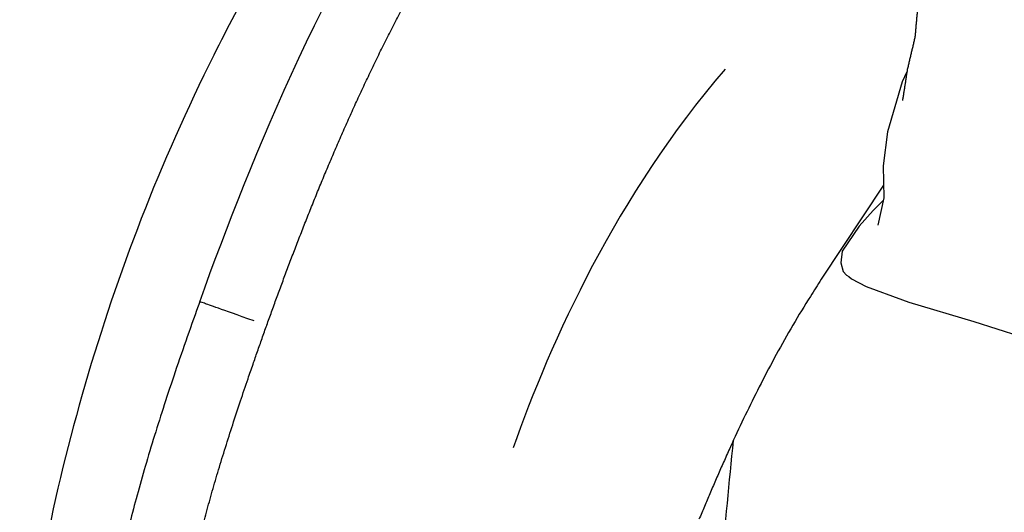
# Model space of a CAD drawing. Header units: millimetres. Extents: x -429 to 783, y -778 to 171.
# Tile 208 of 219: x 389 to 413, y 134 to 146. Entities that reach past the tile are written whole.
import ezdxf

# ---------------------------------------------------------------- set-up
doc = ezdxf.new("R2010")
doc.units = ezdxf.units.MM
doc.layers.get('0').update_dxf_attribs({"true_color": 0x000000})

msp = doc.modelspace()

# ---------------------------------------------------------------- linework, layer by layer
at = {"linetype": 'Continuous', "lineweight": -3}
msp.add_line((409.761, 142.115), (408.297, 139.894), dxfattribs=at)
for points in [[(410.313, 144.784), (410.196, 144.546), (409.851, 143.37), (409.751, 142.571), (409.768, 141.811), (409.63, 141.169)], [(409.754, 141.748), (409.516, 141.516), (409.186, 141.146), (408.786, 140.558), (408.758, 140.279), (408.809, 140.076), (408.892, 139.995), (408.947, 139.958), (409.008, 139.905), (409.352, 139.725), (410.208, 139.408), (410.354, 139.354), (411.883, 138.897), (412.972, 138.551), (414.55, 137.978), (415.909, 137.602), (418.006, 137.031), (420.12, 136.61), (422.54, 136.239), (425.077, 135.968), (427.655, 135.759), (430.242, 135.692), (432.813, 135.672), (435.352, 135.646)]]:
    msp.add_lwpolyline(points, dxfattribs=at)
msp.add_rational_spline([(435.352, 170.7), (435.3, 170.7), (435.249, 170.7), (393.956, 170.7), (389.428, 129.656)], [0.999148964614, 0.999573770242, 1, 0.744866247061, 1], degree=2, knots=[674.596953, 674.596953, 674.596953, 675.722063, 675.722063, 1349.193905, 1349.193905, 1349.193905], dxfattribs=at)
for points in [[(393.666, 139.366), (394.915, 142.835), (396.707, 147.278), (399.472, 151.157)], [(398.201, 145.827), (398.264, 145.95), (398.328, 146.073), (398.393, 146.196)], [(398.015, 145.458), (398.077, 145.581), (398.139, 145.704), (398.201, 145.827)], [(397.833, 145.088), (397.893, 145.212), (397.954, 145.335), (398.015, 145.458)], [(397.656, 144.72), (397.715, 144.843), (397.774, 144.966), (397.833, 145.088)], [(397.483, 144.353), (397.54, 144.475), (397.598, 144.598), (397.656, 144.72)], [(406.03, 144.844), (403.479, 141.874), (401.934, 138.446), (401.041, 135.92)], [(397.314, 143.987), (397.37, 144.109), (397.426, 144.231), (397.483, 144.353)], [(397.15, 143.621), (397.204, 143.743), (397.259, 143.865), (397.314, 143.987)], [(396.99, 143.258), (397.042, 143.379), (397.096, 143.501), (397.15, 143.621)], [(396.833, 142.897), (396.885, 143.017), (396.937, 143.138), (396.99, 143.258)], [(396.681, 142.538), (396.731, 142.658), (396.782, 142.777), (396.833, 142.897)], [(396.532, 142.181), (396.581, 142.3), (396.631, 142.419), (396.681, 142.538)], [(396.388, 141.827), (396.435, 141.945), (396.483, 142.063), (396.532, 142.181)], [(396.246, 141.476), (396.293, 141.593), (396.34, 141.71), (396.388, 141.827)], [(396.109, 141.129), (396.155, 141.245), (396.2, 141.36), (396.246, 141.476)], [(395.975, 140.784), (396.02, 140.899), (396.064, 141.014), (396.109, 141.129)], [(395.845, 140.445), (395.888, 140.558), (395.932, 140.671), (395.975, 140.784)], [(395.718, 140.108), (395.76, 140.22), (395.803, 140.333), (395.845, 140.445)], [(395.595, 139.777), (395.636, 139.888), (395.677, 139.998), (395.718, 140.108)], [(395.474, 139.449), (395.514, 139.559), (395.555, 139.668), (395.595, 139.777)], [(393.774, 139.328), (393.7, 139.355), (393.666, 139.366), (393.666, 139.366)], [(394.943, 138.915), (394.143, 139.198), (393.9, 139.284), (393.774, 139.328)], [(395.358, 139.128), (395.396, 139.235), (395.435, 139.342), (395.474, 139.449)], [(395.243, 138.81), (395.281, 138.916), (395.319, 139.022), (395.358, 139.128)], [(395.133, 138.5), (395.169, 138.603), (395.206, 138.706), (395.243, 138.809)], [(395.243, 138.809), (395.243, 138.809), (395.243, 138.81), (395.243, 138.81)], [(395.024, 138.193), (395.06, 138.295), (395.097, 138.398), (395.133, 138.5)], [(394.92, 137.893), (394.955, 137.993), (394.989, 138.093), (395.024, 138.193)], [(394.441, 136.467), (394.502, 136.655), (394.564, 136.842), (394.626, 137.029)], [(394.271, 135.931), (394.327, 136.11), (394.384, 136.289), (394.441, 136.467)], [(394.109, 135.405), (394.162, 135.581), (394.216, 135.756), (394.271, 135.931)], [(393.962, 134.902), (394.01, 135.07), (394.059, 135.238), (394.109, 135.405)], [(393.823, 134.407), (393.868, 134.572), (393.915, 134.737), (393.962, 134.902)], [(393.698, 133.932), (393.738, 134.091), (393.78, 134.249), (393.823, 134.407)]]:
    msp.add_open_spline(points, degree=3, dxfattribs=at)
for points, degree, knots in [([(410.505, 148.253), (410.504, 148.15), (410.502, 148.048), (410.527, 147.638), (410.552, 147.229), (410.561, 146.806), (410.571, 146.383), (410.535, 145.989), (410.5, 145.596), (410.41, 145.218), (410.321, 144.841), (410.265, 144.475), (410.208, 144.109)], 2, [0.704788, 0.704788, 0.704788, 1, 1, 2, 2, 3, 3, 4, 4, 5, 5, 6, 6, 6]), ([(408.297, 139.894), (408.21, 139.761), (408.124, 139.627), (407.757, 139.043), (407.49, 138.586), (407.114, 137.895), (406.994, 137.668), (406.652, 137), (406.439, 136.557), (406.184, 136.002), (406.135, 135.894), (406.038, 135.68), (405.99, 135.572), (405.897, 135.361), (405.852, 135.257), (405.761, 135.049), (405.717, 134.945), (405.629, 134.741), (405.587, 134.641), (405.502, 134.44), (405.46, 134.34), (405.417, 134.24)], 3, [28.747238, 28.747238, 28.747238, 28.747238, 33.524154, 33.524154, 49.421824, 49.421824, 57.11502, 57.11502, 71.925809, 71.925809, 75.454847, 75.454847, 78.983931, 78.983931, 82.385341, 82.385341, 85.786777, 85.786777, 89.048344, 89.048344, 92.309922, 92.309922, 92.309922, 92.309922]), ([(393.666, 139.366), (393.469, 138.818), (393.274, 138.262), (393, 137.453), (392.915, 137.195), (392.675, 136.456), (392.524, 135.971), (392.316, 135.259), (392.252, 135.032), (392.074, 134.377), (391.965, 133.946), (391.776, 133.113), (391.694, 132.71), (391.558, 131.924), (391.503, 131.542), (391.459, 131.157)], 3, [1.548498, 1.548498, 1.548498, 1.548498, 19.059569, 19.059569, 27.220648, 27.220648, 42.387035, 42.387035, 49.479872, 49.479872, 62.784772, 62.784772, 75.129786, 75.129786, 86.749548, 86.749548, 86.749548, 86.749548]), ([(394.802, 137.55), (394.821, 137.607), (394.841, 137.665), (394.88, 137.779), (394.9, 137.836), (394.92, 137.893)], 3, [122.759228, 122.759228, 122.759228, 122.759228, 124.572298, 124.572298, 126.385367, 126.385367, 126.385367, 126.385367]), ([(394.626, 137.029), (394.655, 137.116), (394.684, 137.203), (394.743, 137.377), (394.772, 137.463), (394.802, 137.55)], 3, [117.254393, 117.254393, 117.254393, 117.254393, 120.006814, 120.006814, 122.759228, 122.759228, 122.759228, 122.759228]), ([(403.962, 125.246), (404.249, 125.732), (404.74, 126.826), (405.277, 128.75), (405.661, 130.876), (405.969, 133.354), (406.133, 135.117), (406.228, 136.098)], 3, [0, 0, 0, 0, 0.125, 0.25, 0.375, 0.5, 0.6634355, 0.6634355, 0.6634355, 0.6634355])]:
    msp.add_open_spline(points, degree=degree, knots=knots, dxfattribs=at)

doc.saveas('drawing.dxf')
